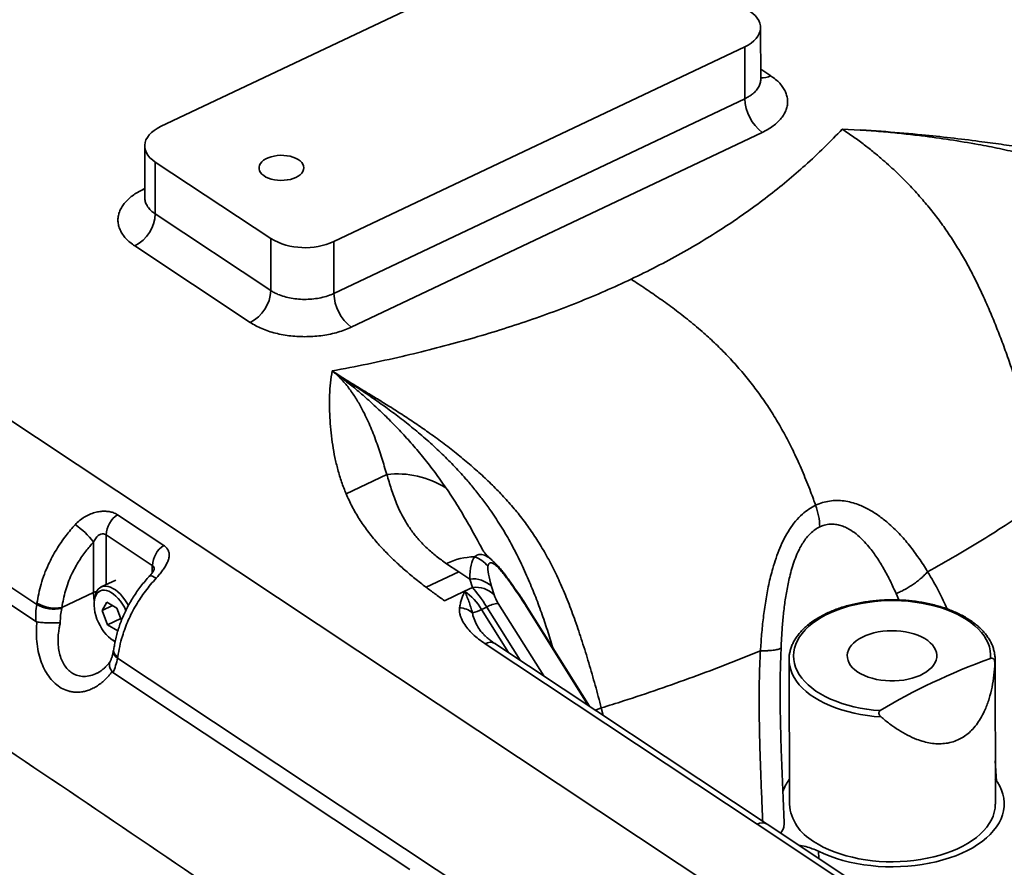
# Model space of a CAD drawing. Header units: millimetres. Extents: x 6316 to 18291, y -19059 to -9021.
# Tile 128 of 146: x 18136 to 18152, y -18619 to -18606. Entities that reach past the tile are written whole.
import ezdxf

# ---------------------------------------------------------------- set-up
doc = ezdxf.new("R2010")
doc.units = ezdxf.units.MM
doc.header["$LTSCALE"] = 10
doc.layers.add('1轮廓实线层', color=7, linetype='Continuous', lineweight=18)

msp = doc.modelspace()

# ---------------------------------------------------------------- linework, layer by layer
at = {"layer": '1轮廓实线层', "color": 7, "linetype": 'Continuous', "lineweight": 35}
for p, q in [((18152.363, -18623.182), (18107.109, -18593.151)), ((18152.363, -18623.182), (18120.059, -18601.745)), ((18144.728, -18604.274), (18138.123, -18607.406)), ((18147.77, -18606.647), (18147.769, -18605.812)), ((18140.908, -18609.254), (18147.513, -18606.122)), ((18147.514, -18606.956), (18147.513, -18606.122)), ((18147.77, -18606.481), (18147.932, -18606.588)), ((18140.909, -18610.089), (18147.514, -18606.956)), ((18147.794, -18607.499), (18141.188, -18610.631)), ((18149.082, -18607.445), (18149.369, -18607.46)), ((18149.369, -18607.46), (18149.369, -18607.459)), ((18137.867, -18607.715), (18137.869, -18608.55)), ((18138.036, -18607.975), (18139.893, -18609.207)), ((18138.036, -18607.975), (18138.038, -18608.81)), ((18137.847, -18608.414), (18137.868, -18608.403)), ((18137.868, -18608.427), (18137.847, -18608.414)), ((18138.038, -18608.81), (18139.895, -18610.042)), ((18136.132, -18615.09), (18127.405, -18609.3)), ((18139.565, -18610.556), (18137.709, -18609.324)), ((18139.895, -18610.042), (18139.893, -18609.207)), ((18140.908, -18609.254), (18140.909, -18610.089)), ((18140.891, -18611.343), (18140.88, -18611.335)), ((18140.891, -18611.343), (18140.892, -18611.343)), ((18141.105, -18613.311), (18141.76, -18613.001)), ((18137.431, -18613.648), (18138.174, -18614.141)), ((18137.046, -18614.898), (18137.045, -18614.088)), ((18137.99, -18614.464), (18137.247, -18613.971)), ((18137.247, -18613.971), (18137.249, -18614.772)), ((18143.286, -18614.189), (18143.288, -18614.192)), ((18137.99, -18614.579), (18137.99, -18614.464)), ((18142.916, -18614.565), (18142.72, -18614.435)), ((18137.405, -18614.698), (18137.168, -18614.81)), ((18142.916, -18614.565), (18142.391, -18614.814)), ((18143.094, -18614.683), (18142.916, -18614.565)), ((18143.135, -18614.818), (18143.094, -18614.683)), ((18142.686, -18615.03), (18143.009, -18614.877)), ((18143.009, -18614.877), (18143.135, -18614.818)), ((18143.443, -18614.802), (18143.484, -18614.937)), ((18137.046, -18614.898), (18136.536, -18615.139)), ((18137.063, -18614.984), (18137.057, -18615.031)), ((18149.989, -18615.018), (18149.947, -18614.916)), ((18136.536, -18615.139), (18136.533, -18615.155)), ((18137.185, -18615.188), (18137.258, -18615.052)), ((18137.351, -18615.109), (18137.185, -18615.188)), ((18137.272, -18615.419), (18137.185, -18615.188)), ((18137.258, -18615.052), (18137.418, -18615.149)), ((18137.418, -18615.149), (18137.494, -18615.348)), ((18143.366, -18615.133), (18143.283, -18615.172)), ((18143.283, -18615.172), (18143.717, -18615.866)), ((18143.903, -18615.989), (18143.366, -18615.133)), ((18143.552, -18615.075), (18144.283, -18616.241)), ((18144.998, -18616.716), (18144.004, -18615.131)), ((18145.018, -18616.729), (18144.021, -18615.14)), ((18137.483, -18615.319), (18137.272, -18615.419)), ((18136.135, -18615.372), (18136.118, -18615.365)), ((18137.433, -18615.515), (18137.272, -18615.419)), ((18137.441, -18615.501), (18137.433, -18615.515)), ((18137.359, -18615.667), (18137.399, -18615.692)), ((18137.366, -18615.829), (18137.363, -18615.844)), ((18147.715, -18618.626), (18143.339, -18615.722)), ((18147.875, -18618.625), (18143.498, -18615.72)), ((18146.157, -18621.743), (18137.431, -18615.953)), ((18148.226, -18615.98), (18148.226, -18615.974)), ((18148.226, -18615.98), (18148.231, -18618.305)), ((18151.538, -18615.973), (18151.535, -18616.032)), ((18151.543, -18618.298), (18151.538, -18615.973)), ((18137.357, -18616.187), (18137.343, -18616.173)), ((18148.083, -18616.558), (18148.083, -18616.563)), ((18145.113, -18616.792), (18145.208, -18616.756)), ((18145.208, -18616.756), (18145.238, -18616.875)), ((18151.541, -18617.604), (18151.559, -18617.931)), ((18149.987, -18620.134), (18147.715, -18618.626)), ((18150.146, -18620.132), (18147.875, -18618.625)), ((18148.697, -18619.061), (18148.706, -18619.176))]:
    msp.add_line(p, q, dxfattribs=at)
at = {"layer": '1轮廓实线层', "color": 7, "linetype": 'Continuous', "lineweight": 35, "flags": 128}
for points in [[(18147.513, -18606.122), (18147.568, -18606.093), (18147.617, -18606.061), (18147.66, -18606.026), (18147.697, -18605.989), (18147.726, -18605.95), (18147.748, -18605.909), (18147.762, -18605.868), (18147.768, -18605.826), (18147.767, -18605.784), (18147.757, -18605.742), (18147.74, -18605.701), (18147.716, -18605.661), (18147.684, -18605.622), (18147.645, -18605.586), (18147.599, -18605.553)], [(18138.123, -18607.406), (18138.068, -18607.435), (18138.018, -18607.467), (18137.975, -18607.502), (18137.939, -18607.539), (18137.91, -18607.578), (18137.888, -18607.618), (18137.874, -18607.66), (18137.867, -18607.702), (18137.869, -18607.744), (18137.878, -18607.786), (18137.895, -18607.827), (18137.92, -18607.867), (18137.952, -18607.905), (18137.991, -18607.941), (18138.036, -18607.975)], [(18140.298, -18608.223), (18140.335, -18608.202), (18140.367, -18608.179), (18140.393, -18608.153), (18140.411, -18608.125), (18140.422, -18608.097), (18140.426, -18608.067), (18140.421, -18608.038), (18140.41, -18608.009), (18140.391, -18607.982), (18140.365, -18607.956), (18140.332, -18607.933), (18140.294, -18607.913), (18140.251, -18607.896), (18140.204, -18607.883), (18140.154, -18607.873), (18140.103, -18607.868), (18140.05, -18607.867), (18139.998, -18607.871), (18139.947, -18607.879), (18139.899, -18607.89), (18139.854, -18607.906), (18139.814, -18607.925), (18139.779, -18607.947), (18139.751, -18607.972), (18139.729, -18607.999), (18139.714, -18608.027), (18139.706, -18608.056), (18139.707, -18608.086), (18139.715, -18608.115), (18139.73, -18608.143), (18139.753, -18608.169), (18139.782, -18608.194), (18139.817, -18608.216), (18139.858, -18608.234), (18139.903, -18608.249), (18139.952, -18608.261), (18140.003, -18608.268), (18140.055, -18608.271), (18140.107, -18608.269), (18140.159, -18608.264), (18140.209, -18608.254), (18140.255, -18608.24), (18140.298, -18608.223)], [(18136.118, -18615.365), (18135.092, -18614.684), (18134.078, -18614.011), (18133.076, -18613.346), (18132.086, -18612.689), (18131.107, -18612.039)], [(18138.05, -18614.67), (18138.019, -18614.651), (18137.993, -18614.638), (18137.972, -18614.63), (18137.956, -18614.628), (18137.947, -18614.632)], [(18137.566, -18615.186), (18137.541, -18615.136), (18137.511, -18615.085), (18137.478, -18615.038), (18137.443, -18614.995), (18137.406, -18614.957), (18137.368, -18614.925), (18137.33, -18614.899), (18137.292, -18614.879), (18137.255, -18614.867), (18137.219, -18614.861), (18137.186, -18614.863), (18137.155, -18614.872), (18137.128, -18614.888), (18137.104, -18614.911), (18137.085, -18614.94), (18137.07, -18614.975), (18137.059, -18615.015), (18137.054, -18615.06), (18137.053, -18615.109), (18137.058, -18615.161), (18137.067, -18615.214), (18137.081, -18615.269), (18137.1, -18615.325), (18137.123, -18615.379), (18137.15, -18615.432), (18137.18, -18615.483), (18137.213, -18615.53), (18137.248, -18615.572), (18137.285, -18615.61), (18137.322, -18615.642), (18137.361, -18615.669), (18137.395, -18615.686)], [(18137.063, -18614.984), (18137.069, -18614.951), (18137.082, -18614.91), (18137.099, -18614.875), (18137.12, -18614.846), (18137.146, -18614.823), (18137.175, -18614.807), (18137.207, -18614.798), (18137.242, -18614.796), (18137.279, -18614.801), (18137.317, -18614.813), (18137.357, -18614.832), (18137.397, -18614.858), (18137.437, -18614.89), (18137.476, -18614.927), (18137.513, -18614.97), (18137.549, -18615.017), (18137.582, -18615.067), (18137.606, -18615.109)], [(18137.095, -18614.882), (18137.07, -18614.889), (18137.046, -18614.898)], [(18151.464, -18615.958), (18151.465, -18615.897), (18151.459, -18615.836), (18151.446, -18615.774), (18151.425, -18615.714), (18151.396, -18615.655), (18151.361, -18615.597), (18151.318, -18615.54), (18151.268, -18615.485), (18151.212, -18615.433), (18151.149, -18615.382), (18151.08, -18615.334), (18151.006, -18615.289), (18150.926, -18615.247), (18150.841, -18615.208), (18150.751, -18615.173), (18150.658, -18615.141), (18150.56, -18615.113), (18150.459, -18615.089), (18150.356, -18615.069), (18150.25, -18615.052), (18150.143, -18615.04), (18150.034, -18615.032), (18149.924, -18615.029), (18149.815, -18615.029), (18149.705, -18615.034), (18149.597, -18615.043), (18149.489, -18615.057), (18149.384, -18615.074), (18149.281, -18615.096), (18149.181, -18615.121), (18149.085, -18615.15), (18148.992, -18615.183), (18148.903, -18615.22), (18148.819, -18615.259), (18148.741, -18615.302), (18148.667, -18615.348), (18148.6, -18615.397), (18148.538, -18615.448), (18148.484, -18615.501), (18148.435, -18615.557), (18148.394, -18615.614), (18148.36, -18615.672), (18148.333, -18615.732), (18148.314, -18615.792), (18148.302, -18615.854), (18148.298, -18615.915), (18148.301, -18615.977), (18148.312, -18616.038), (18148.33, -18616.098), (18148.356, -18616.158), (18148.39, -18616.217), (18148.43, -18616.274), (18148.477, -18616.329), (18148.531, -18616.383), (18148.592, -18616.434), (18148.659, -18616.483), (18148.731, -18616.529), (18148.809, -18616.572), (18148.893, -18616.612), (18148.981, -18616.648), (18149.073, -18616.682), (18149.169, -18616.711), (18149.269, -18616.737), (18149.371, -18616.758), (18149.476, -18616.776), (18149.583, -18616.789), (18149.692, -18616.799)], [(18137.391, -18615.701), (18137.368, -18615.677), (18137.36, -18615.668)], [(18149.331, -18616.178), (18149.382, -18616.208), (18149.438, -18616.235), (18149.499, -18616.259), (18149.563, -18616.279), (18149.631, -18616.296), (18149.702, -18616.308), (18149.775, -18616.316), (18149.848, -18616.32), (18149.923, -18616.32), (18149.996, -18616.315), (18150.069, -18616.306), (18150.139, -18616.293), (18150.207, -18616.276), (18150.271, -18616.256), (18150.332, -18616.231), (18150.387, -18616.204), (18150.437, -18616.173), (18150.481, -18616.139), (18150.519, -18616.104), (18150.55, -18616.066), (18150.574, -18616.027), (18150.591, -18615.986), (18150.6, -18615.945), (18150.601, -18615.903), (18150.595, -18615.862), (18150.582, -18615.821), (18150.56, -18615.781), (18150.532, -18615.743), (18150.497, -18615.706), (18150.455, -18615.672), (18150.408, -18615.64), (18150.354, -18615.611), (18150.296, -18615.586), (18150.233, -18615.564), (18150.167, -18615.546), (18150.097, -18615.531), (18150.025, -18615.521), (18149.952, -18615.515), (18149.878, -18615.513), (18149.804, -18615.515), (18149.731, -18615.522), (18149.659, -18615.533), (18149.59, -18615.548), (18149.524, -18615.567), (18149.461, -18615.589), (18149.404, -18615.616), (18149.351, -18615.645), (18149.304, -18615.677), (18149.263, -18615.712), (18149.228, -18615.748), (18149.2, -18615.787), (18149.18, -18615.827), (18149.167, -18615.868), (18149.162, -18615.909), (18149.164, -18615.951), (18149.174, -18615.992), (18149.191, -18616.033), (18149.216, -18616.072), (18149.248, -18616.109), (18149.286, -18616.145), (18149.331, -18616.178)], [(18149.705, -18616.9), (18149.594, -18616.891), (18149.485, -18616.878), (18149.377, -18616.861), (18149.271, -18616.84), (18149.169, -18616.815), (18149.069, -18616.787), (18148.974, -18616.754), (18148.882, -18616.718), (18148.795, -18616.679), (18148.713, -18616.636), (18148.637, -18616.59), (18148.566, -18616.542), (18148.501, -18616.491), (18148.442, -18616.437), (18148.39, -18616.382), (18148.345, -18616.324), (18148.307, -18616.265), (18148.276, -18616.205), (18148.252, -18616.143), (18148.236, -18616.081), (18148.227, -18616.019), (18148.226, -18615.98)], [(18142.128, -18619.353), (18140.908, -18618.544), (18139.707, -18617.746), (18138.524, -18616.961), (18137.357, -18616.187)], [(18148.697, -18619.061), (18148.789, -18619.103), (18148.886, -18619.142), (18148.987, -18619.177), (18149.092, -18619.208), (18149.2, -18619.235), (18149.312, -18619.259), (18149.426, -18619.278), (18149.542, -18619.292), (18149.66, -18619.303), (18149.778, -18619.309), (18149.897, -18619.311), (18150.016, -18619.308), (18150.135, -18619.301), (18150.252, -18619.289), (18150.368, -18619.273), (18150.481, -18619.253), (18150.592, -18619.229), (18150.7, -18619.201), (18150.805, -18619.168), (18150.905, -18619.132), (18151.001, -18619.092), (18151.092, -18619.049), (18151.178, -18619.003), (18151.258, -18618.953), (18151.332, -18618.901), (18151.4, -18618.846), (18151.461, -18618.789), (18151.515, -18618.729), (18151.562, -18618.668), (18151.602, -18618.605), (18151.634, -18618.541), (18151.659, -18618.475), (18151.676, -18618.409), (18151.685, -18618.342), (18151.686, -18618.276), (18151.679, -18618.209), (18151.665, -18618.143), (18151.643, -18618.077), (18151.613, -18618.013), (18151.575, -18617.949), (18151.542, -18617.902)], [(18148.621, -18618.902), (18148.696, -18618.948), (18148.776, -18618.992), (18148.861, -18619.032), (18148.952, -18619.069), (18149.046, -18619.103), (18149.144, -18619.132), (18149.246, -18619.158), (18149.35, -18619.181), (18149.457, -18619.199), (18149.566, -18619.213), (18149.677, -18619.223), (18149.788, -18619.228), (18149.9, -18619.23), (18150.012, -18619.227), (18150.123, -18619.22), (18150.233, -18619.209), (18150.341, -18619.194), (18150.448, -18619.174), (18150.552, -18619.151), (18150.653, -18619.123), (18150.75, -18619.092), (18150.843, -18619.058), (18150.933, -18619.02), (18151.017, -18618.978), (18151.096, -18618.934), (18151.17, -18618.887), (18151.237, -18618.837), (18151.299, -18618.784), (18151.354, -18618.73), (18151.403, -18618.673), (18151.444, -18618.615), (18151.478, -18618.555), (18151.506, -18618.494), (18151.525, -18618.432), (18151.538, -18618.37), (18151.542, -18618.307), (18151.543, -18618.298)]]:
    msp.add_lwpolyline(points, dxfattribs=at)
at = {"layer": '1轮廓实线层', "color": 7, "linetype": 'Continuous', "lineweight": 35}
for centre, radius, start, end in [((18147.799, -18606.332), 0.288, 264.2793, 297.3987), ((18148.223, -18606.935), 0.708, 181.7268, 232.7407), ((18137.428, -18608.781), 0.611, 297.3726, 357.3295), ((18140.447, -18608.226), 1.127, 240.5633, 294.1345), ((18139.284, -18610.013), 0.611, 297.3726, 357.3295), ((18141.617, -18610.067), 0.708, 181.7268, 232.7407), ((18141.928, -18614.466), 1.475, 57.934, 96.5313), ((18147.655, -18613.864), 1.064, 1.1298, 20.3023), ((18137.66, -18613.992), 0.413, 123.5787, 177.0362), ((18136.047, -18614.842), 1.251, 37.1033, 55.7773), ((18138.403, -18614.485), 0.413, 123.5787, 177.0362), ((18143.183, -18615.361), 1.036, 90.7198, 116.5576), ((18143.036, -18614.743), 0.439, 37.2392, 72.1311), ((18143.149, -18615.094), 0.415, 44.7147, 97.6204), ((18142.445, -18615.674), 0.976, 30.8985, 54.6765), ((18143.19, -18615.229), 0.415, 44.7147, 97.6204), ((18143.817, -18614.843), 0.0162, 299.8636, 334.3557), ((18137.958, -18614.891), 0.912, 180.4245, 188.7579), ((18136.418, -18614.588), 0.578, 240.3449, 281.4887), ((18136.425, -18614.588), 0.562, 238.8777, 281.3689), ((18142.918, -18615.476), 0.331, 48.863, 88.1175), ((18142.96, -18614.533), 0.717, 284.2541, 296.7805), ((18143.587, -18615.514), 0.441, 94.5595, 120.0444), ((18144.004, -18615.152), 0.0213, 35.4256, 89.3114), ((18137.478, -18615.829), 0.111, 179.6917, 247.1029), ((18143.42, -18615.859), 0.159, 60.3877, 120.6939), ((18137.479, -18615.848), 0.116, 178.4244, 245.2736), ((18148.82, -18618.362), 0.744, 142.4902, 159.3017), ((18148.987, -18618.236), 0.759, 185.1547, 241.1556), ((18147.796, -18618.763), 0.159, 60.3877, 120.6939)]:
    msp.add_arc(centre, radius, start, end, dxfattribs=at)
for centre, major_axis, ratio, start_param, end_param in [((18143.99, -18616.468), (-0.771, 2.176), 0.209641, 0.11757, 0.538673), ((18144.339, -18616.229), (-0.929, 1.798), 0.123659, 0.170967, 0.59207), ((18143.314, -18615.329), (-0.358, 0.627), 0.201441, 4.914577, 5.543373), ((18144.339, -18616.229), (-0.929, 1.798), 0.123659, 5.304459, 5.514856), ((18143.663, -18615.091), (-0.175, 0.235), 0.28285, 0.668216, 1.297012), ((18160.832, -18623.183), (13.819, -2.99), 0.548608, 2.427426, 2.617078)]:
    msp.add_ellipse(centre, major_axis=major_axis, ratio=ratio, start_param=start_param, end_param=end_param, dxfattribs=at)
for points, knots in [([(18141.922, -18621.656), (18138.885, -18619.604), (18132.811, -18615.501), (18125.306, -18610.372), (18119.37, -18606.294), (18114.981, -18603.279), (18110.585, -18600.27), (18107.62, -18598.286), (18106.137, -18597.294)], [0, 0, 0, 0, 0.253594, 0.507199, 0.630403, 0.753608, 0.876808, 1, 1, 1, 1]), ([(18106.153, -18605.711), (18107.919, -18606.897), (18111.451, -18609.27), (18116.684, -18612.849), (18121.914, -18616.428), (18128.981, -18621.256), (18137.918, -18627.324), (18145.142, -18632.189), (18148.754, -18634.622)], [0, 0, 0, 0, 0.12348, 0.24697, 0.370463, 0.493953, 0.746981, 1, 1, 1, 1]), ([(18147.514, -18606.956), (18147.524, -18606.951), (18147.554, -18606.937), (18147.591, -18606.915), (18147.628, -18606.889), (18147.67, -18606.855), (18147.708, -18606.814), (18147.736, -18606.772), (18147.752, -18606.739), (18147.764, -18606.706), (18147.77, -18606.675), (18147.77, -18606.655), (18147.77, -18606.647)], [0, 0, 0, 0, 0.063032, 0.190015, 0.254022, 0.349112, 0.542524, 0.641076, 0.736167, 0.831918, 0.929751, 1, 1, 1, 1]), ([(18147.772, -18606.665), (18147.773, -18606.665), (18147.773, -18606.666), (18147.771, -18606.66), (18147.77, -18606.653), (18147.77, -18606.648), (18147.77, -18606.648)], [0, 0, 0, 0, 0.164384, 0.553777, 0.987666, 1, 1, 1, 1]), ([(18147.932, -18606.588), (18147.958, -18606.607), (18148.012, -18606.645), (18148.077, -18606.708), (18148.13, -18606.775), (18148.169, -18606.844), (18148.194, -18606.915), (18148.205, -18606.988), (18148.201, -18607.06), (18148.183, -18607.132), (18148.15, -18607.203), (18148.103, -18607.271), (18148.043, -18607.335), (18147.971, -18607.396), (18147.888, -18607.451), (18147.825, -18607.483), (18147.794, -18607.499)], [0, 0, 0, 0, 0.071515, 0.143259, 0.214774, 0.286289, 0.358033, 0.429548, 0.501063, 0.572807, 0.644322, 0.715837, 0.787581, 0.859096, 0.929548, 1, 1, 1, 1]), ([(18145.687, -18609.859), (18145.825, -18609.792), (18146.098, -18609.659), (18146.489, -18609.448), (18146.863, -18609.23), (18147.22, -18609.004), (18147.56, -18608.771), (18147.885, -18608.531), (18148.194, -18608.283), (18148.498, -18608.02), (18148.796, -18607.741), (18148.987, -18607.544), (18149.082, -18607.445)], [0, 0, 0, 0, 0.098795, 0.196978, 0.294729, 0.392221, 0.489612, 0.587049, 0.684665, 0.782583, 0.891049, 1, 1, 1, 1]), ([(18152.384, -18613.353), (18152.354, -18613.23), (18152.295, -18612.986), (18152.202, -18612.624), (18152.106, -18612.274), (18152.01, -18611.94), (18151.912, -18611.623), (18151.815, -18611.324), (18151.717, -18611.043), (18151.618, -18610.778), (18151.519, -18610.528), (18151.418, -18610.289), (18151.314, -18610.058), (18151.205, -18609.834), (18151.091, -18609.616), (18150.968, -18609.402), (18150.836, -18609.192), (18150.693, -18608.984), (18150.538, -18608.779), (18150.366, -18608.57), (18150.174, -18608.359), (18149.962, -18608.145), (18149.766, -18607.967), (18149.589, -18607.818), (18149.434, -18607.695), (18149.265, -18607.57), (18149.144, -18607.488), (18149.082, -18607.445)], [0, 0, 0, 0, 0.051082, 0.101314, 0.149677, 0.195569, 0.238776, 0.279416, 0.317841, 0.354111, 0.388677, 0.422248, 0.455517, 0.489066, 0.522931, 0.557622, 0.593613, 0.631268, 0.67065, 0.711434, 0.758923, 0.808552, 0.86071, 0.892919, 0.926533, 0.961989, 1, 1, 1, 1]), ([(18149.369, -18607.459), (18149.401, -18607.461), (18149.54, -18607.469), (18149.872, -18607.492), (18150.324, -18607.532), (18150.824, -18607.585), (18151.249, -18607.637), (18151.636, -18607.689), (18151.869, -18607.726), (18151.986, -18607.744)], [0, 0, 0, 0, 0.0368253, 0.1565732, 0.3755882, 0.5518149, 0.7280397, 0.8640224, 1, 1, 1, 1]), ([(18151.948, -18607.836), (18151.835, -18607.81), (18151.61, -18607.758), (18151.231, -18607.684), (18150.814, -18607.615), (18150.415, -18607.56), (18150.071, -18607.52), (18149.774, -18607.49), (18149.54, -18607.471), (18149.401, -18607.462), (18149.369, -18607.46)], [0, 0, 0, 0, 0.135266, 0.270538, 0.447001, 0.623468, 0.733238, 0.843005, 0.96307, 1, 1, 1, 1]), ([(18137.709, -18609.324), (18137.682, -18609.305), (18137.628, -18609.267), (18137.563, -18609.204), (18137.51, -18609.138), (18137.471, -18609.068), (18137.446, -18608.997), (18137.435, -18608.925), (18137.439, -18608.852), (18137.458, -18608.78), (18137.49, -18608.709), (18137.537, -18608.641), (18137.597, -18608.577), (18137.669, -18608.517), (18137.752, -18608.461), (18137.815, -18608.43), (18137.847, -18608.414)], [0, 0, 0, 0, 0.071515, 0.143259, 0.214774, 0.286289, 0.358033, 0.429548, 0.501063, 0.572807, 0.644322, 0.715837, 0.787581, 0.859096, 0.929548, 1, 1, 1, 1]), ([(18137.869, -18608.549), (18137.868, -18608.553), (18137.868, -18608.562), (18137.866, -18608.569), (18137.866, -18608.569), (18137.866, -18608.569)], [0, 0, 0, 0, 0.424358, 0.798221, 1, 1, 1, 1]), ([(18137.869, -18608.55), (18137.869, -18608.553), (18137.868, -18608.568), (18137.872, -18608.594), (18137.881, -18608.627), (18137.895, -18608.66), (18137.914, -18608.693), (18137.946, -18608.734), (18137.987, -18608.774), (18138.025, -18608.801), (18138.038, -18608.81)], [0, 0, 0, 0, 0.0352649, 0.1537452, 0.2730482, 0.3949456, 0.5177396, 0.6362199, 0.877206, 1, 1, 1, 1]), ([(18140.88, -18611.335), (18141.07, -18611.299), (18141.448, -18611.226), (18141.988, -18611.107), (18142.5, -18610.983), (18142.987, -18610.853), (18143.464, -18610.714), (18143.93, -18610.564), (18144.387, -18610.404), (18144.832, -18610.234), (18145.268, -18610.053), (18145.547, -18609.924), (18145.687, -18609.859)], [0, 0, 0, 0, 0.108951, 0.217417, 0.315335, 0.412951, 0.510388, 0.607779, 0.705271, 0.803022, 0.901205, 1, 1, 1, 1]), ([(18145.687, -18609.859), (18145.764, -18609.91), (18145.919, -18610.012), (18146.151, -18610.172), (18146.386, -18610.342), (18146.621, -18610.525), (18146.843, -18610.713), (18147.049, -18610.903), (18147.238, -18611.091), (18147.42, -18611.291), (18147.595, -18611.5), (18147.76, -18611.719), (18147.916, -18611.947), (18148.061, -18612.183), (18148.197, -18612.428), (18148.328, -18612.692), (18148.454, -18612.975), (18148.533, -18613.175), (18148.572, -18613.276)], [0, 0, 0, 0, 0.070348, 0.141322, 0.213089, 0.285445, 0.357952, 0.418095, 0.477644, 0.536341, 0.59403, 0.650699, 0.706503, 0.761769, 0.816914, 0.872357, 0.935566, 1, 1, 1, 1]), ([(18139.895, -18610.042), (18139.912, -18610.053), (18139.948, -18610.075), (18140.02, -18610.109), (18140.111, -18610.141), (18140.223, -18610.167), (18140.342, -18610.182), (18140.464, -18610.186), (18140.585, -18610.178), (18140.702, -18610.159), (18140.813, -18610.13), (18140.877, -18610.102), (18140.909, -18610.089)], [0, 0, 0, 0, 0.070492, 0.140984, 0.248361, 0.355738, 0.463115, 0.570492, 0.677869, 0.785246, 0.892623, 1, 1, 1, 1]), ([(18141.188, -18610.631), (18141.155, -18610.646), (18141.087, -18610.676), (18140.974, -18610.713), (18140.856, -18610.743), (18140.732, -18610.765), (18140.605, -18610.779), (18140.476, -18610.785), (18140.346, -18610.783), (18140.218, -18610.773), (18140.092, -18610.755), (18139.971, -18610.729), (18139.856, -18610.696), (18139.749, -18610.655), (18139.65, -18610.609), (18139.594, -18610.574), (18139.565, -18610.556)], [0, 0, 0, 0, 0.071515, 0.143259, 0.214774, 0.286289, 0.358033, 0.429548, 0.501063, 0.572807, 0.644322, 0.715837, 0.787581, 0.859096, 0.929548, 1, 1, 1, 1]), ([(18140.838, -18611.933), (18140.838, -18611.864), (18140.838, -18611.728), (18140.851, -18611.528), (18140.871, -18611.398), (18140.88, -18611.335)], [0, 0, 0, 0, 0.347762, 0.680955, 1, 1, 1, 1]), ([(18140.88, -18611.335), (18140.946, -18611.377), (18141.072, -18611.459), (18141.263, -18611.576), (18141.448, -18611.689), (18141.628, -18611.798), (18141.82, -18611.917), (18142.024, -18612.047), (18142.24, -18612.191), (18142.459, -18612.343), (18142.68, -18612.506), (18142.902, -18612.678), (18143.113, -18612.854), (18143.313, -18613.033), (18143.502, -18613.215), (18143.681, -18613.403), (18143.85, -18613.598), (18144.008, -18613.803), (18144.157, -18614.019), (18144.298, -18614.249), (18144.431, -18614.498), (18144.558, -18614.766), (18144.678, -18615.054), (18144.793, -18615.362), (18144.903, -18615.69), (18145.009, -18616.035), (18145.112, -18616.393), (18145.176, -18616.634), (18145.208, -18616.756)], [0, 0, 0, 0, 0.038675, 0.0747175, 0.1088698, 0.1415842, 0.1731399, 0.2130008, 0.2514264, 0.2885701, 0.3293541, 0.3687356, 0.4063906, 0.4423807, 0.4770715, 0.5109366, 0.5444852, 0.5777541, 0.6113254, 0.6458911, 0.6821604, 0.7205854, 0.7612252, 0.8044324, 0.8503243, 0.8986868, 0.9489184, 1, 1, 1, 1]), ([(18140.88, -18611.335), (18140.975, -18611.397), (18141.165, -18611.522), (18141.453, -18611.714), (18141.721, -18611.901), (18141.965, -18612.083), (18142.186, -18612.258), (18142.406, -18612.445), (18142.621, -18612.642), (18142.828, -18612.849), (18143.007, -18613.043), (18143.16, -18613.224), (18143.289, -18613.388), (18143.432, -18613.583), (18143.585, -18613.814), (18143.745, -18614.084), (18143.892, -18614.367), (18144.023, -18614.654), (18144.141, -18614.94), (18144.245, -18615.221), (18144.343, -18615.506), (18144.401, -18615.696), (18144.43, -18615.791)], [0, 0, 0, 0, 0.068345, 0.136691, 0.205008, 0.257014, 0.309079, 0.36111, 0.41307, 0.462362, 0.511644, 0.545297, 0.578975, 0.61262, 0.66113, 0.709643, 0.759715, 0.8098, 0.857157, 0.904561, 0.951946, 1, 1, 1, 1]), ([(18141.76, -18613.001), (18141.733, -18612.913), (18141.68, -18612.737), (18141.593, -18612.473), (18141.492, -18612.212), (18141.384, -18611.983), (18141.273, -18611.788), (18141.165, -18611.628), (18141.061, -18611.5), (18140.977, -18611.416), (18140.928, -18611.371), (18140.903, -18611.352), (18140.891, -18611.343)], [0, 0, 0, 0, 0.1538719, 0.3078141, 0.4616326, 0.6153357, 0.7153888, 0.8154146, 0.9101477, 0.957774, 0.9811238, 1, 1, 1, 1]), ([(18140.892, -18611.343), (18140.904, -18611.351), (18140.931, -18611.37), (18140.959, -18611.39), (18141.004, -18611.424), (18141.037, -18611.449), (18141.125, -18611.517), (18141.247, -18611.615), (18141.423, -18611.766), (18141.609, -18611.935), (18141.796, -18612.116), (18141.985, -18612.311), (18142.172, -18612.517), (18142.356, -18612.736), (18142.536, -18612.967), (18142.653, -18613.133), (18142.711, -18613.216)], [0, 0, 0, 0, 0.017369, 0.039093, 0.040246, 0.083637, 0.088529, 0.173625, 0.271243, 0.368861, 0.473963, 0.579334, 0.68474, 0.790018, 0.895095, 1, 1, 1, 1]), ([(18141.105, -18613.311), (18141.08, -18613.248), (18141.028, -18613.119), (18140.971, -18612.924), (18140.924, -18612.727), (18140.888, -18612.53), (18140.863, -18612.331), (18140.845, -18612.132), (18140.84, -18611.999), (18140.838, -18611.933)], [0, 0, 0, 0, 0.140588, 0.284792, 0.426499, 0.570021, 0.713241, 0.85797, 1, 1, 1, 1]), ([(18142.72, -18614.435), (18142.664, -18614.395), (18142.551, -18614.316), (18142.403, -18614.187), (18142.271, -18614.051), (18142.157, -18613.909), (18142.061, -18613.763), (18141.981, -18613.615), (18141.902, -18613.439), (18141.83, -18613.234), (18141.783, -18613.078), (18141.76, -18613.001)], [0, 0, 0, 0, 0.097887, 0.195787, 0.296211, 0.39665, 0.496366, 0.596187, 0.695963, 0.84796, 1, 1, 1, 1]), ([(18142.711, -18613.216), (18142.769, -18613.304), (18142.886, -18613.479), (18143.053, -18613.761), (18143.185, -18613.999), (18143.263, -18614.144), (18143.286, -18614.189)], [0, 0, 0, 0, 0.288506, 0.578173, 0.870452, 1, 1, 1, 1]), ([(18148.572, -18613.276), (18148.588, -18613.317), (18148.615, -18613.39), (18148.641, -18613.463), (18148.653, -18613.495)], [0, 0, 0, 0, 0.558024, 1, 1, 1, 1]), ([(18142.391, -18614.814), (18142.33, -18614.767), (18142.211, -18614.675), (18142.044, -18614.534), (18141.886, -18614.391), (18141.739, -18614.246), (18141.591, -18614.086), (18141.448, -18613.909), (18141.314, -18613.715), (18141.197, -18613.516), (18141.136, -18613.38), (18141.105, -18613.311)], [0, 0, 0, 0, 0.103751, 0.203265, 0.302672, 0.403207, 0.501374, 0.626054, 0.749893, 0.873859, 1, 1, 1, 1]), ([(18148.653, -18613.495), (18148.653, -18613.495), (18148.689, -18613.478), (18148.763, -18613.45), (18148.878, -18613.425), (18148.994, -18613.416), (18149.111, -18613.424), (18149.226, -18613.447), (18149.36, -18613.489), (18149.508, -18613.558), (18149.667, -18613.659), (18149.831, -18613.789), (18149.998, -18613.949), (18150.164, -18614.141), (18150.316, -18614.347), (18150.41, -18614.491), (18150.454, -18614.564), (18150.454, -18614.564)], [0, 0, 0, 0, 0.000003, 0.052286, 0.104788, 0.157111, 0.209933, 0.262917, 0.3158, 0.398499, 0.481503, 0.564379, 0.673042, 0.781995, 0.891111, 0.999997, 1, 1, 1, 1]), ([(18152.384, -18613.353), (18152.304, -18613.41), (18152.098, -18613.557), (18151.75, -18613.79), (18151.337, -18614.052), (18150.907, -18614.311), (18150.605, -18614.479), (18150.454, -18614.564)], [0, 0, 0, 0, 0.134952, 0.349069, 0.564583, 0.781546, 1, 1, 1, 1]), ([(18136.75, -18613.808), (18136.773, -18613.785), (18136.817, -18613.741), (18136.894, -18613.685), (18136.978, -18613.641), (18137.063, -18613.611), (18137.146, -18613.594), (18137.224, -18613.59), (18137.296, -18613.596), (18137.368, -18613.613), (18137.408, -18613.635), (18137.431, -18613.648)], [0, 0, 0, 0, 0.122312, 0.244558, 0.364169, 0.483669, 0.586516, 0.689254, 0.782726, 0.876119, 1, 1, 1, 1]), ([(18147.766, -18615.839), (18147.766, -18615.839), (18147.772, -18615.75), (18147.784, -18615.572), (18147.811, -18615.304), (18147.848, -18615.036), (18147.897, -18614.772), (18147.954, -18614.541), (18148.015, -18614.346), (18148.076, -18614.184), (18148.147, -18614.029), (18148.231, -18613.884), (18148.328, -18613.751), (18148.432, -18613.641), (18148.541, -18613.556), (18148.615, -18613.513), (18148.653, -18613.495), (18148.653, -18613.495)], [0, 0, 0, 0, 0.000003, 0.099606, 0.199583, 0.29949, 0.399082, 0.498361, 0.563586, 0.628892, 0.694036, 0.75923, 0.824624, 0.889671, 0.944839, 0.999997, 1, 1, 1, 1]), ([(18136.135, -18615.07), (18136.144, -18615.019), (18136.162, -18614.918), (18136.2, -18614.762), (18136.252, -18614.603), (18136.314, -18614.457), (18136.38, -18614.326), (18136.447, -18614.208), (18136.521, -18614.093), (18136.598, -18613.988), (18136.675, -18613.892), (18136.725, -18613.836), (18136.75, -18613.808)], [0, 0, 0, 0, 0.116494, 0.23287, 0.353112, 0.473333, 0.564436, 0.655547, 0.749398, 0.843254, 0.92144, 1, 1, 1, 1]), ([(18148.719, -18613.843), (18148.693, -18613.858), (18148.641, -18613.886), (18148.57, -18613.946), (18148.506, -18614.017), (18148.45, -18614.096), (18148.404, -18614.175), (18148.358, -18614.269), (18148.314, -18614.379), (18148.271, -18614.511), (18148.227, -18614.676), (18148.186, -18614.875), (18148.151, -18615.105), (18148.126, -18615.336), (18148.109, -18615.565), (18148.101, -18615.717), (18148.098, -18615.793)], [0, 0, 0, 0, 0.04737, 0.094761, 0.141426, 0.188328, 0.235102, 0.27089, 0.334508, 0.398314, 0.462051, 0.569248, 0.676712, 0.784513, 0.892426, 1, 1, 1, 1]), ([(18149.947, -18614.916), (18149.917, -18614.849), (18149.856, -18614.715), (18149.754, -18614.52), (18149.64, -18614.335), (18149.526, -18614.179), (18149.414, -18614.053), (18149.306, -18613.955), (18149.205, -18613.885), (18149.113, -18613.84), (18149.034, -18613.813), (18148.951, -18613.798), (18148.863, -18613.799), (18148.784, -18613.815), (18148.737, -18613.836), (18148.719, -18613.843)], [0, 0, 0, 0, 0.118424, 0.237037, 0.355465, 0.473638, 0.555779, 0.638019, 0.719901, 0.768042, 0.816285, 0.864321, 0.916091, 0.967818, 1, 1, 1, 1]), ([(18137.045, -18614.088), (18137.003, -18614.135), (18136.938, -18614.209), (18136.858, -18614.32), (18136.797, -18614.413), (18136.741, -18614.51), (18136.686, -18614.619), (18136.635, -18614.74), (18136.592, -18614.873), (18136.56, -18615.006), (18136.544, -18615.095), (18136.536, -18615.139)], [0, 0, 0, 0, 0.15548, 0.245126, 0.334767, 0.427019, 0.51926, 0.636801, 0.754367, 0.877114, 1, 1, 1, 1]), ([(18137.247, -18613.971), (18137.24, -18613.967), (18137.221, -18613.957), (18137.182, -18613.954), (18137.151, -18613.963), (18137.127, -18613.977), (18137.108, -18613.991), (18137.074, -18614.028), (18137.057, -18614.063), (18137.045, -18614.088)], [0, 0, 0, 0, 0.112798, 0.280169, 0.449507, 0.466921, 0.587704, 0.708844, 1, 1, 1, 1]), ([(18138.174, -18614.141), (18138.186, -18614.15), (18138.212, -18614.169), (18138.232, -18614.196), (18138.249, -18614.226), (18138.261, -18614.262), (18138.262, -18614.313), (18138.251, -18614.369), (18138.227, -18614.428), (18138.193, -18614.49), (18138.151, -18614.551), (18138.103, -18614.612), (18138.068, -18614.651), (18138.05, -18614.67)], [0, 0, 0, 0, 0.078148, 0.158754, 0.183802, 0.278337, 0.37636, 0.477307, 0.581094, 0.687207, 0.795528, 0.897067, 1, 1, 1, 1]), ([(18143.435, -18614.365), (18143.428, -18614.359), (18143.409, -18614.344), (18143.385, -18614.321), (18143.361, -18614.296), (18143.342, -18614.273), (18143.323, -18614.248), (18143.305, -18614.222), (18143.292, -18614.198), (18143.287, -18614.188)], [0, 0, 0, 0, 0.081702, 0.211155, 0.352626, 0.492098, 0.630289, 0.851992, 1, 1, 1, 1]), ([(18143.17, -18614.325), (18143.186, -18614.313), (18143.211, -18614.294), (18143.252, -18614.286), (18143.288, -18614.287), (18143.33, -18614.298), (18143.374, -18614.321), (18143.41, -18614.344), (18143.429, -18614.361), (18143.434, -18614.365)], [0, 0, 0, 0, 0.263949, 0.399141, 0.534292, 0.685807, 0.839709, 0.957848, 1, 1, 1, 1]), ([(18143.831, -18614.85), (18143.826, -18614.842), (18143.802, -18614.808), (18143.762, -18614.75), (18143.71, -18614.679), (18143.663, -18614.616), (18143.618, -18614.559), (18143.575, -18614.507), (18143.531, -18614.456), (18143.485, -18614.409), (18143.451, -18614.38), (18143.435, -18614.365)], [0, 0, 0, 0, 0.043514, 0.188361, 0.320418, 0.442356, 0.552673, 0.659507, 0.76549, 0.88437, 1, 1, 1, 1]), ([(18138.025, -18614.521), (18138.025, -18614.521), (18138.025, -18614.52), (18138.024, -18614.524), (18138.019, -18614.534), (18138.011, -18614.549), (18137.998, -18614.569), (18137.981, -18614.592), (18137.963, -18614.614), (18137.951, -18614.627), (18137.946, -18614.632)], [0, 0, 0, 0, 0.023126, 0.150432, 0.276226, 0.410916, 0.559872, 0.725409, 0.907704, 1, 1, 1, 1]), ([(18138.022, -18614.521), (18138.02, -18614.51), (18138.017, -18614.486), (18137.999, -18614.472), (18137.99, -18614.464)], [0, 0, 0, 0, 0.455713, 1, 1, 1, 1]), ([(18143.825, -18614.857), (18143.804, -18614.827), (18143.762, -18614.767), (18143.703, -18614.684), (18143.645, -18614.609), (18143.598, -18614.551), (18143.558, -18614.506), (18143.526, -18614.474), (18143.496, -18614.449), (18143.468, -18614.43), (18143.443, -18614.42), (18143.423, -18614.419), (18143.408, -18614.426), (18143.393, -18614.442), (18143.388, -18614.463), (18143.385, -18614.477)], [0, 0, 0, 0, 0.097904, 0.196361, 0.276505, 0.358339, 0.41178, 0.466662, 0.520157, 0.575247, 0.647823, 0.7224, 0.790881, 0.8594, 1, 1, 1, 1]), ([(18137.947, -18614.632), (18137.934, -18614.646), (18137.897, -18614.686), (18137.839, -18614.756), (18137.774, -18614.84), (18137.713, -18614.928), (18137.656, -18615.018), (18137.604, -18615.109), (18137.556, -18615.201), (18137.514, -18615.294), (18137.478, -18615.386), (18137.446, -18615.479), (18137.419, -18615.572), (18137.398, -18615.665), (18137.38, -18615.751), (18137.371, -18615.804), (18137.367, -18615.829)], [0, 0, 0, 0, 0.04298, 0.119647, 0.19644, 0.273432, 0.350379, 0.426669, 0.501808, 0.576275, 0.649539, 0.721593, 0.79541, 0.869313, 0.940623, 1, 1, 1, 1]), ([(18138.05, -18614.67), (18138.021, -18614.703), (18137.962, -18614.769), (18137.879, -18614.875), (18137.8, -18614.987), (18137.727, -18615.103), (18137.661, -18615.223), (18137.602, -18615.346), (18137.55, -18615.472), (18137.503, -18615.613), (18137.464, -18615.767), (18137.444, -18615.877), (18137.435, -18615.932)], [0, 0, 0, 0, 0.091129, 0.182258, 0.275891, 0.369519, 0.462379, 0.555231, 0.651284, 0.747346, 0.873188, 1, 1, 1, 1]), ([(18150.454, -18614.564), (18150.518, -18614.672), (18150.632, -18614.866), (18150.726, -18615.071), (18150.768, -18615.163)], [0, 0, 0, 0, 0.556461, 1, 1, 1, 1]), ([(18142.686, -18615.03), (18142.635, -18614.993), (18142.534, -18614.922), (18142.438, -18614.849), (18142.391, -18614.814)], [0, 0, 0, 0, 0.51629, 1, 1, 1, 1]), ([(18142.929, -18615.146), (18142.933, -18615.123), (18142.941, -18615.078), (18142.96, -18615.011), (18142.983, -18614.945), (18143.001, -18614.9), (18143.009, -18614.877), (18143.009, -18614.877)], [0, 0, 0, 0, 0.248196, 0.496458, 0.746082, 0.995806, 1, 1, 1, 1]), ([(18143.009, -18614.877), (18143.009, -18614.877), (18143.022, -18614.902), (18143.045, -18614.955), (18143.078, -18615.042), (18143.109, -18615.132), (18143.127, -18615.196), (18143.136, -18615.227)], [0, 0, 0, 0, 0.0040178, 0.2658608, 0.5219337, 0.760921, 1, 1, 1, 1]), ([(18144.022, -18615.141), (18144, -18615.105), (18143.957, -18615.037), (18143.893, -18614.94), (18143.851, -18614.879), (18143.831, -18614.85)], [0, 0, 0, 0, 0.364496, 0.69708, 1, 1, 1, 1]), ([(18151.538, -18615.973), (18151.538, -18615.972), (18151.539, -18615.95), (18151.534, -18615.907), (18151.524, -18615.845), (18151.507, -18615.783), (18151.483, -18615.723), (18151.452, -18615.664), (18151.414, -18615.605), (18151.371, -18615.549), (18151.321, -18615.494), (18151.265, -18615.441), (18151.203, -18615.391), (18151.135, -18615.343), (18151.063, -18615.297), (18150.985, -18615.255), (18150.903, -18615.216), (18150.817, -18615.18), (18150.727, -18615.147), (18150.633, -18615.118), (18150.537, -18615.092), (18150.438, -18615.07), (18150.337, -18615.051), (18150.234, -18615.037), (18150.129, -18615.026), (18150.024, -18615.019), (18149.918, -18615.016), (18149.811, -18615.016), (18149.705, -18615.021), (18149.6, -18615.03), (18149.496, -18615.042), (18149.394, -18615.058), (18149.293, -18615.078), (18149.195, -18615.102), (18149.099, -18615.129), (18149.007, -18615.16), (18148.918, -18615.194), (18148.833, -18615.231), (18148.753, -18615.272), (18148.677, -18615.315), (18148.605, -18615.362), (18148.54, -18615.411), (18148.479, -18615.463), (18148.425, -18615.517), (18148.376, -18615.573), (18148.334, -18615.632), (18148.299, -18615.691), (18148.27, -18615.752), (18148.248, -18615.814), (18148.234, -18615.877), (18148.227, -18615.93), (18148.227, -18615.962), (18148.227, -18615.973)], [0, 0, 0, 0, 0.001331, 0.021157, 0.040977, 0.060843, 0.080809, 0.100911, 0.121165, 0.141568, 0.162102, 0.18274, 0.203451, 0.22421, 0.244994, 0.265786, 0.286573, 0.307349, 0.32811, 0.348855, 0.369586, 0.390303, 0.411007, 0.431701, 0.452387, 0.473067, 0.493743, 0.514419, 0.535095, 0.555773, 0.576457, 0.597149, 0.61785, 0.638563, 0.659291, 0.680036, 0.700799, 0.721582, 0.742384, 0.763205, 0.784041, 0.804884, 0.825719, 0.846527, 0.867283, 0.887956, 0.908514, 0.928929, 0.949183, 0.969275, 0.98923, 1, 1, 1, 1]), ([(18136.118, -18615.365), (18136.117, -18615.318), (18136.114, -18615.224), (18136.126, -18615.135), (18136.132, -18615.09)], [0, 0, 0, 0, 0.495234, 1, 1, 1, 1]), ([(18136.132, -18615.09), (18136.132, -18615.09), (18136.133, -18615.083), (18136.134, -18615.076), (18136.135, -18615.07)], [0, 0, 0, 0, 0.000369, 1, 1, 1, 1]), ([(18136.533, -18615.155), (18136.526, -18615.191), (18136.512, -18615.265), (18136.511, -18615.344), (18136.511, -18615.384)], [0, 0, 0, 0, 0.493941, 1, 1, 1, 1]), ([(18143.339, -18615.722), (18143.303, -18615.697), (18143.233, -18615.649), (18143.141, -18615.569), (18143.06, -18615.484), (18142.992, -18615.392), (18142.952, -18615.311), (18142.932, -18615.243), (18142.925, -18615.193), (18142.928, -18615.16), (18142.929, -18615.146)], [0, 0, 0, 0, 0.148328, 0.296643, 0.44978, 0.602853, 0.764258, 0.846887, 0.929484, 1, 1, 1, 1]), ([(18143.136, -18615.227), (18143.137, -18615.234), (18143.14, -18615.249), (18143.151, -18615.298), (18143.182, -18615.375), (18143.219, -18615.446), (18143.243, -18615.481), (18143.243, -18615.482)], [0, 0, 0, 0, 0.082862, 0.16588, 0.572484, 0.986079, 1, 1, 1, 1]), ([(18137.34, -18616.176), (18137.34, -18616.176), (18137.329, -18616.19), (18137.307, -18616.219), (18137.263, -18616.268), (18137.209, -18616.32), (18137.143, -18616.375), (18137.073, -18616.421), (18137.003, -18616.456), (18136.934, -18616.481), (18136.866, -18616.497), (18136.798, -18616.504), (18136.73, -18616.502), (18136.666, -18616.491), (18136.589, -18616.468), (18136.5, -18616.423), (18136.405, -18616.346), (18136.321, -18616.247), (18136.251, -18616.13), (18136.194, -18615.996), (18136.153, -18615.847), (18136.129, -18615.685), (18136.124, -18615.548), (18136.128, -18615.445), (18136.132, -18615.399), (18136.134, -18615.376), (18136.134, -18615.376)], [0, 0, 0, 0, 0.000003, 0.024597, 0.049254, 0.090193, 0.131129, 0.173514, 0.215895, 0.252793, 0.289688, 0.327948, 0.366205, 0.400959, 0.436025, 0.496791, 0.559366, 0.620105, 0.682557, 0.744701, 0.808409, 0.875697, 0.944606, 0.972254, 0.999997, 1, 1, 1, 1]), ([(18136.134, -18615.376), (18136.134, -18615.376), (18136.135, -18615.374), (18136.135, -18615.373), (18136.135, -18615.372)], [0, 0, 0, 0, 0.002063, 1, 1, 1, 1]), ([(18136.135, -18615.372), (18136.147, -18615.373), (18136.171, -18615.377), (18136.213, -18615.381), (18136.259, -18615.385), (18136.306, -18615.387), (18136.355, -18615.388), (18136.403, -18615.388), (18136.45, -18615.387), (18136.485, -18615.386), (18136.504, -18615.384), (18136.51, -18615.384), (18136.511, -18615.384)], [0, 0, 0, 0, 0.115912, 0.235193, 0.351104, 0.470356, 0.586664, 0.706279, 0.823778, 0.944611, 0.994286, 1, 1, 1, 1]), ([(18136.511, -18615.384), (18136.506, -18615.406), (18136.496, -18615.451), (18136.482, -18615.538), (18136.473, -18615.646), (18136.478, -18615.766), (18136.497, -18615.879), (18136.528, -18615.977), (18136.573, -18616.065), (18136.628, -18616.137), (18136.696, -18616.194), (18136.76, -18616.226), (18136.818, -18616.242), (18136.883, -18616.251), (18136.971, -18616.244), (18137.049, -18616.222), (18137.09, -18616.201), (18137.097, -18616.198)], [0, 0, 0, 0, 0.045957, 0.092139, 0.177389, 0.264475, 0.341202, 0.419833, 0.493028, 0.568488, 0.640882, 0.715823, 0.757525, 0.799667, 0.889619, 0.983328, 1, 1, 1, 1]), ([(18143.499, -18615.72), (18143.49, -18615.714), (18143.459, -18615.694), (18143.413, -18615.66), (18143.363, -18615.618), (18143.321, -18615.578), (18143.288, -18615.542), (18143.261, -18615.509), (18143.249, -18615.491), (18143.244, -18615.482)], [0, 0, 0, 0, 0.075887, 0.254264, 0.428865, 0.580593, 0.739784, 0.875735, 1, 1, 1, 1]), ([(18148.098, -18615.793), (18148.094, -18615.889), (18148.087, -18616.081), (18148.083, -18616.336), (18148.083, -18616.494), (18148.083, -18616.558)], [0, 0, 0, 0, 0.373083, 0.746192, 1, 1, 1, 1]), ([(18137.364, -18615.844), (18137.363, -18615.847), (18137.359, -18615.868), (18137.35, -18615.906), (18137.335, -18615.956), (18137.321, -18615.993), (18137.311, -18616.012), (18137.308, -18616.018)], [0, 0, 0, 0, 0.030399, 0.317949, 0.596633, 0.870351, 1, 1, 1, 1]), ([(18137.431, -18615.953), (18137.422, -18615.994), (18137.403, -18616.078), (18137.373, -18616.151), (18137.357, -18616.187)], [0, 0, 0, 0, 0.495253, 1, 1, 1, 1]), ([(18137.435, -18615.932), (18137.433, -18615.939), (18137.432, -18615.946), (18137.431, -18615.953), (18137.431, -18615.953)], [0, 0, 0, 0, 0.999631, 1, 1, 1, 1]), ([(18147.766, -18615.839), (18147.587, -18615.911), (18147.231, -18616.054), (18146.683, -18616.259), (18146.129, -18616.455), (18145.637, -18616.621), (18145.328, -18616.718), (18145.208, -18616.756)], [0, 0, 0, 0, 0.218454, 0.435417, 0.650931, 0.865048, 1, 1, 1, 1]), ([(18147.803, -18618.577), (18147.799, -18618.496), (18147.79, -18618.285), (18147.776, -18617.937), (18147.761, -18617.532), (18147.751, -18617.154), (18147.745, -18616.805), (18147.745, -18616.485), (18147.75, -18616.163), (18147.761, -18615.947), (18147.766, -18615.839)], [0, 0, 0, 0, 0.092349, 0.242211, 0.392125, 0.541969, 0.656452, 0.771034, 0.885573, 1, 1, 1, 1]), ([(18151.535, -18616.032), (18151.534, -18616.02), (18151.534, -18616.001), (18151.524, -18615.979), (18151.512, -18615.965), (18151.499, -18615.957), (18151.482, -18615.954), (18151.47, -18615.957), (18151.464, -18615.958)], [0, 0, 0, 0, 0.284617, 0.439072, 0.569821, 0.701146, 0.82045, 1, 1, 1, 1]), ([(18137.312, -18616.01), (18137.308, -18616.016), (18137.291, -18616.038), (18137.26, -18616.073), (18137.22, -18616.114), (18137.181, -18616.147), (18137.142, -18616.174), (18137.113, -18616.191), (18137.099, -18616.197), (18137.097, -18616.198)], [0, 0, 0, 0, 0.059981, 0.248409, 0.432546, 0.612078, 0.787562, 0.970316, 1, 1, 1, 1]), ([(18137.343, -18616.173), (18137.335, -18616.162), (18137.321, -18616.139), (18137.307, -18616.106), (18137.299, -18616.075), (18137.3, -18616.046), (18137.303, -18616.027), (18137.309, -18616.019), (18137.309, -18616.018)], [0, 0, 0, 0, 0.193314, 0.392248, 0.585559, 0.784442, 0.97845, 1, 1, 1, 1]), ([(18149.705, -18616.9), (18149.75, -18616.937), (18149.84, -18617.012), (18149.982, -18617.11), (18150.129, -18617.196), (18150.266, -18617.257), (18150.391, -18617.298), (18150.502, -18617.323), (18150.614, -18617.334), (18150.726, -18617.33), (18150.836, -18617.31), (18150.937, -18617.274), (18151.027, -18617.225), (18151.107, -18617.166), (18151.184, -18617.093), (18151.257, -18617.003), (18151.323, -18616.898), (18151.388, -18616.766), (18151.446, -18616.607), (18151.492, -18616.42), (18151.522, -18616.228), (18151.53, -18616.098), (18151.535, -18616.032)], [0, 0, 0, 0, 0.060016, 0.120249, 0.180366, 0.24022, 0.28254, 0.324937, 0.367204, 0.409945, 0.452845, 0.495539, 0.532676, 0.569949, 0.607109, 0.651331, 0.695721, 0.740011, 0.804929, 0.870098, 0.93515, 1, 1, 1, 1]), ([(18137.343, -18616.173), (18137.342, -18616.174), (18137.341, -18616.175), (18137.34, -18616.176), (18137.34, -18616.176)], [0, 0, 0, 0, 0.997986, 1, 1, 1, 1]), ([(18148.147, -18618.604), (18148.145, -18618.543), (18148.139, -18618.396), (18148.129, -18618.16), (18148.118, -18617.897), (18148.108, -18617.636), (18148.098, -18617.378), (18148.091, -18617.127), (18148.086, -18616.883), (18148.083, -18616.694), (18148.083, -18616.586), (18148.083, -18616.558)], [0, 0, 0, 0, 0.0931352, 0.2243259, 0.3540054, 0.4841876, 0.6098169, 0.7308775, 0.847566, 0.960174, 1, 1, 1, 1]), ([(18149.692, -18616.799), (18149.687, -18616.802), (18149.679, -18616.808), (18149.672, -18616.822), (18149.67, -18616.837), (18149.673, -18616.855), (18149.682, -18616.875), (18149.695, -18616.89), (18149.703, -18616.898), (18149.705, -18616.9)], [0, 0, 0, 0, 0.1572727, 0.2902448, 0.4238968, 0.5432545, 0.7064457, 0.9414706, 1, 1, 1, 1]), ([(18148.146, -18618.604), (18148.146, -18618.621), (18148.146, -18618.661), (18148.128, -18618.717), (18148.102, -18618.753), (18148.091, -18618.768)], [0, 0, 0, 0, 0.2999, 0.713673, 1, 1, 1, 1]), ([(18148.384, -18618.963), (18148.421, -18618.97), (18148.497, -18618.984), (18148.602, -18619.018), (18148.665, -18619.046), (18148.697, -18619.061)], [0, 0, 0, 0, 0.323343, 0.661671, 1, 1, 1, 1])]:
    msp.add_open_spline(points, degree=3, knots=knots, dxfattribs=at)
for points in [[(18149.947, -18614.916), (18149.971, -18614.906), (18150.019, -18614.886), (18150.09, -18614.849), (18150.159, -18614.809), (18150.226, -18614.765), (18150.29, -18614.718), (18150.35, -18614.669), (18150.406, -18614.617), (18150.438, -18614.582), (18150.454, -18614.564)], [(18148.098, -18615.793), (18148.094, -18615.796), (18148.086, -18615.802), (18148.062, -18615.811), (18148.032, -18615.818), (18147.992, -18615.824), (18147.946, -18615.83), (18147.892, -18615.834), (18147.833, -18615.837), (18147.789, -18615.838), (18147.766, -18615.839)]]:
    msp.add_open_spline(points, degree=3, dxfattribs=at)

doc.saveas('drawing.dxf')
